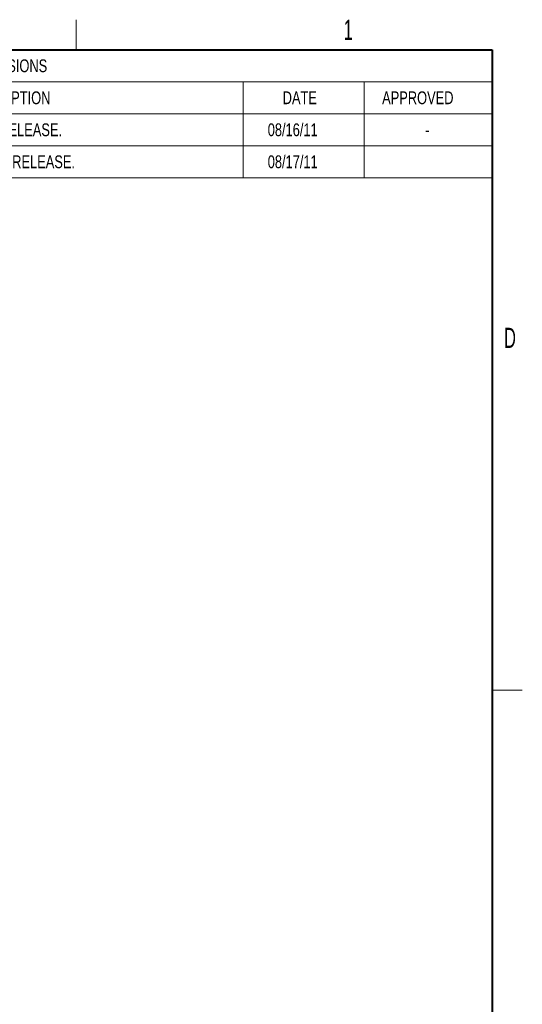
# Model space of a CAD drawing. Header units: millimetres. Extents: x 19 to 844, y 7 to 552.
# Tile 49 of 49: x 744 to 844, y 357 to 552. Entities that reach past the tile are written whole.
import ezdxf

# ---------------------------------------------------------------- set-up
doc = ezdxf.new("R2010")
doc.units = ezdxf.units.MM
doc.styles.add('SLDTEXTSTYLE0', font='TXT', dxfattribs={"width": 0.75})
doc.styles.add('SLDTEXTSTYLE1', font='TXT', dxfattribs={"width": 0.605})

# ---------------------------------------------------------------- blocks, each defined once
blk = doc.blocks.new('SW_TABLEANNOTATION_0')
at = {"color": 0, "linetype": 'Continuous', "lineweight": 0}
for p, q in [((0, 0), (0, -25.4)), ((187.66, 0), (0, 0)), ((187.66, -25.4), (187.66, 0)), ((0, -6.35), (187.66, -6.35)), ((17.78, -6.35), (17.78, -12.7)), ((35.56, -6.35), (35.56, -12.7)), ((48.26, -6.35), (48.26, -12.7)), ((138.26, -6.35), (138.26, -12.7)), ((162.26, -6.35), (162.26, -12.7)), ((0, -12.7), (187.66, -12.7)), ((17.78, -12.7), (17.78, -25.4)), ((35.56, -12.7), (35.56, -25.4)), ((48.26, -12.7), (48.26, -25.4)), ((138.26, -12.7), (138.26, -25.4)), ((162.26, -12.7), (162.26, -25.4)), ((0, -19.05), (187.66, -19.05)), ((0, -25.4), (187.66, -25.4))]:
    blk.add_line(p, q, dxfattribs=at)
at = {"color": 0, "linetype": 'Continuous', "lineweight": 0, "char_height": 2.54, "attachment_point": 1, "style": 'SLDTEXTSTYLE0'}
for s, insert in [('REVISIONS', (85.53, -1.87)), ('ECO', (5.13, -8.22)), ('ZONE', (22.22, -8.22)), ('REV.', (38.32, -8.22)), ('DESCRIPTION', (82.63, -8.22)), ('DATE', (146.12, -8.22)), ('APPROVED', (165.85, -8.22)), ('01', (40.03, -14.57)), ('INITIAL RELEASE.', (80.54, -14.57)), ('08/16/11', (143.15, -14.57)), ('-', (174.4, -14.57)), ('1002330', (2.32, -20.92)), ('A', (40.66, -20.92)), ('PRODUCTION RELEASE.', (74.62, -20.92)), ('08/17/11', (143.15, -20.92))]:
    blk.add_mtext(s, dxfattribs=dict(at, insert=insert))

msp = doc.modelspace()

# ---------------------------------------------------------------- linework, layer by layer
at = {"color": 7, "linetype": 'Continuous', "lineweight": 0}
for p, q in [((755.65, 546.1), (755.65, 552.1)), ((838.2, 419.1), (844.2, 419.1))]:
    msp.add_line(p, q, dxfattribs=at)
at = {"color": 7, "linetype": 'Continuous', "lineweight": 40}
for p, q in [((25.4, 546.1), (838.2, 546.1)), ((838.2, 546.1), (838.2, 12.7))]:
    msp.add_line(p, q, dxfattribs=at)

# ---------------------------------------------------------------- block references
at = {"color": 7, "linetype": 'Continuous', "lineweight": 0}
msp.add_blockref('SW_TABLEANNOTATION_0', (650.54, 546.1), dxfattribs=at)

# ---------------------------------------------------------------- texts
at = {"color": 7, "linetype": 'Continuous', "lineweight": 0, "char_height": 4, "attachment_point": 2, "style": 'SLDTEXTSTYLE1'}
for s, insert in [('1', (809.6637, 552.0939)), ('D', (841.7635, 490.9799))]:
    msp.add_mtext(s, dxfattribs=dict(at, insert=insert))

doc.saveas('drawing.dxf')
